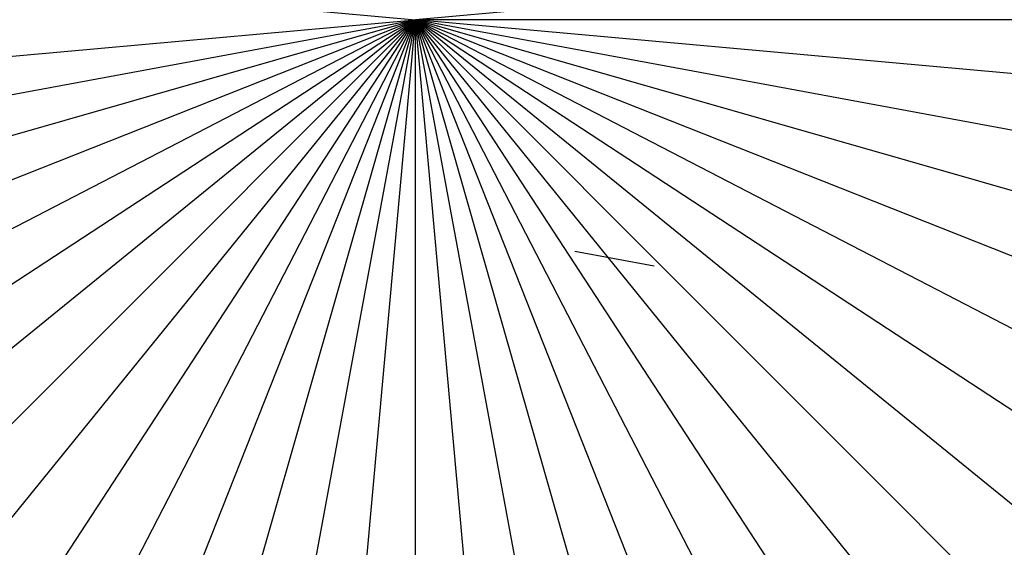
# Model space of a CAD drawing. Header units: millimetres. Extents: x -14 to 488, y -50 to 50.
# Tile 195 of 256: x 367 to 389, y -12 to 0. Entities that reach past the tile are written whole.
import ezdxf

# ---------------------------------------------------------------- set-up
doc = ezdxf.new("R2010")
doc.units = ezdxf.units.MM
doc.header["$MEASUREMENT"] = 0
doc.layers.add('Default', color=7, linetype='Continuous')

msp = doc.modelspace()

# ---------------------------------------------------------------- linework, layer by layer
at = {"layer": 'Default', "extrusion": (0.089028, 0.995992, 0.008595)}
msp.add_lwpolyline([(-378.2, 161.768), (-380.026, 161.944)], dxfattribs=at)
at = {"layer": 'Default', "extrusion": (-0.094115, 0.017416, 0.995409)}
msp.add_lwpolyline([(-63.675, 375.474), (-63.675, 377.252)], dxfattribs=at)
at = {"layer": 'Default'}
for points in [[(354.808, 1.56, 2.001), (375.597, -0.316, 2)], [(396.386, 1.56, 2.001), (375.597, -0.316, 2)], [(354.808, -2.191, 2.001), (375.597, -0.316, 2)], [(355.072, -4.114, 2.001), (375.597, -0.316, 2)], [(355.529, -6.059, 2.001), (375.597, -0.316, 2)], [(356.189, -7.999, 2.001), (375.597, -0.316, 2)], [(357.055, -9.903, 2.001), (375.597, -0.316, 2)], [(358.126, -11.738, 2.001), (375.597, -0.316, 2)], [(359.391, -13.472, 2.001), (375.597, -0.316, 2)], [(360.837, -15.076, 2.001), (375.597, -0.316, 2)], [(362.44, -16.521, 2.001), (375.597, -0.316, 2)], [(364.174, -17.787, 2.001), (375.597, -0.316, 2)], [(366.009, -18.857, 2.001), (375.597, -0.316, 2)], [(367.913, -19.724, 2.001), (375.597, -0.316, 2)], [(369.853, -20.383, 2.001), (375.597, -0.316, 2)], [(371.798, -20.841, 2.001), (375.597, -0.316, 2)], [(373.721, -21.105, 2.001), (375.597, -0.316, 2)], [(396.47, -0.316, 2.001), (375.597, -0.316, 2)], [(396.522, -0.316, 0.002), (375.597, -0.316, 0)], [(396.386, -2.191, 2.001), (375.597, -0.316, 2)], [(396.121, -4.114, 2.001), (375.597, -0.316, 2)], [(395.664, -6.059, 2.001), (375.597, -0.316, 2)], [(395.004, -7.999, 2.001), (375.597, -0.316, 2)], [(394.138, -9.903, 2.001), (375.597, -0.316, 2)], [(393.067, -11.738, 2.001), (375.597, -0.316, 2)], [(391.802, -13.472, 2.001), (375.597, -0.316, 2)], [(390.356, -15.076, 2.001), (375.597, -0.316, 2)], [(388.753, -16.521, 2.001), (375.597, -0.316, 2)], [(387.019, -17.787, 2.001), (375.597, -0.316, 2)], [(385.184, -18.857, 2.001), (375.597, -0.316, 2)], [(383.28, -19.724, 2.001), (375.597, -0.316, 2)], [(381.34, -20.383, 2.001), (375.597, -0.316, 2)], [(379.395, -20.841, 2.001), (375.597, -0.316, 2)], [(377.472, -21.105, 2.001), (375.597, -0.316, 2)], [(375.597, -21.189, 2.001), (375.597, -0.316, 2)], [(375.597, -21.241, 0.002), (375.597, -0.316, 0)]]:
    msp.add_polyline3d(points, dxfattribs=at)

doc.saveas('drawing.dxf')
